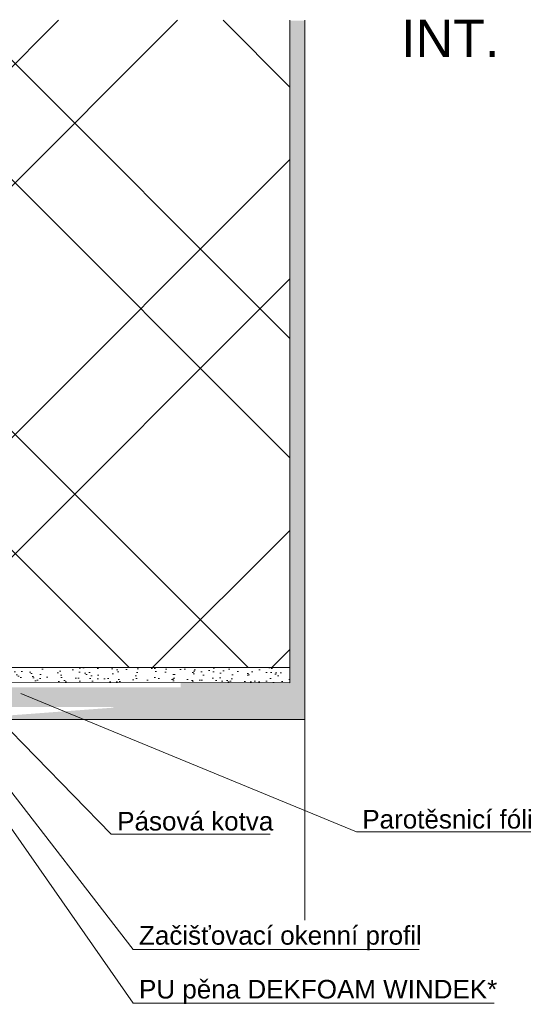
# Model space of a CAD drawing. Header units: millimetres. Extents: x -206567 to 17111, y -22400 to 134443.
# Tile 9 of 22: x -204580 to -204241, y 59902 to 60563. Entities that reach past the tile are written whole.
import ezdxf
from ezdxf.xclip import XClip

# ---------------------------------------------------------------- set-up
doc = ezdxf.new("R2010")
doc.units = ezdxf.units.MM
doc.header["$MEASUREMENT"] = 0
doc.header["$XCLIPFRAME"] = 0
for name, color, linetype in [('POHLED ZÁPADNÍ_1_DEK_KÓTY', 7, 'Continuous'), ('POHLED ZÁPADNÍ_1_DEK_SLABA', 7, 'Continuous'), ('POHLED ZÁPADNÍ_1_DEK_ŠRAFY', 7, 'Continuous')]:
    doc.layers.add(name, color=color, linetype=linetype)
doc.styles.add('GENEROVANÝ_STYL_1', font='txt')
pattern_1 = [(232.5, (-356701.6124, 36344.685), (-9.63411885, 0.3149668), [0, -7.6, 0, -8.5, 0, -8.125]), (262.5, (-356701.612, 36344.685), (14.1107303, 8.8488835), [0, -4.1, 0, -6.85, 0, -2.625]), (302.5, (-356701.612, 36350.835), (0.02829527, 15.5707093), [0, -2.5, 0, -9, 0, -11.75]), (312.5, (-356701.612, 36350.835), (4.3883778, 15.030633), [0, -1.25, 0, -5.9, 0, -6.75])]

# ---------------------------------------------------------------- blocks, each defined once
blk = doc.blocks.new('Kresba_1_1', base_point=(-208410.27, 58942.63))
at = {"layer": 'POHLED ZÁPADNÍ_1_DEK_KÓTY', "linetype": 'Continuous', "lineweight": 18}
blk.add_hatch(color=6, dxfattribs=at).paths.add_polyline_path([(-204579.46, 60108.43), (-204577.87, 60112.28), (-204590.22, 60115.12)])
at = {"layer": 'POHLED ZÁPADNÍ_1_DEK_ŠRAFY', "linetype": 'Continuous', "lineweight": 18}
h = blk.add_hatch(dxfattribs=at)
h.set_pattern_fill('ZDIVO2_0001', color=3, style=0, pattern_type=2)
h.set_pattern_definition([(45, (-356701.61, 36598.4), (-124.4508, 124.4508), []), (45, (-356621.61, 36598.4), (-124.4508, 124.4508), []), (135, (-356701.61, 36598.4), (124.4508, 124.4508), []), (135, (-356621.61, 36598.4), (124.4508, 124.4508), [])])
h.paths.add_polyline_path([(-204698.07, 60127.65), (-204498.7, 60127.65), (-204498.57, 60127.67), (-204498.57, 60129.39), (-204499, 60129.53), (-204498.57, 60129.82), (-204498.57, 60131.55), (-204499, 60131.68), (-204498.57, 60131.98), (-204498.57, 60133.7), (-204499, 60133.84), (-204498.57, 60134.13), (-204498.57, 60135.85), (-204499, 60135.99), (-204498.57, 60136.28), (-204498.57, 60138), (-204499, 60138.14), (-204498.57, 60138.43), (-204498.57, 60140.15), (-204499, 60140.29), (-204498.57, 60140.58), (-204498.57, 60142.3), (-204499, 60142.44), (-204498.57, 60142.73), (-204498.57, 60144.45), (-204499, 60144.59), (-204498.57, 60144.89), (-204498.57, 60146.61), (-204499, 60146.75), (-204498.57, 60147.04), (-204498.57, 60148.76), (-204499, 60148.9), (-204498.57, 60149.19), (-204498.57, 60150.91), (-204499, 60151.05), (-204498.57, 60151.34), (-204498.57, 60153.06), (-204499, 60153.2), (-204498.57, 60153.49), (-204498.57, 60155.21), (-204499, 60155.35), (-204498.57, 60155.64), (-204498.57, 60156.25), (-204498.45, 60157.38), (-204498.89, 60157.52), (-204498.45, 60157.81), (-204498.41, 60157.82), (-204498.24, 60159.57), (-204498.67, 60159.71), (-204498.24, 60160), (-204498.19, 60160.01), (-204498.02, 60161.76), (-204498.45, 60161.9), (-204498.02, 60162.19), (-204497.97, 60162.2), (-204497.79, 60164, -0.904988), (-204495.9, 60164), (-204495.76, 60162.6), (-204495.72, 60162.6), (-204495.29, 60162.46), (-204495.72, 60162.17), (-204495.55, 60160.48), (-204495.51, 60160.49), (-204495.08, 60160.35), (-204495.51, 60160.06), (-204495.34, 60158.36), (-204495.29, 60158.37), (-204494.86, 60158.23), (-204495.29, 60157.94), (-204495.13, 60156.25), (-204494.7, 60156.11), (-204495.13, 60155.82), (-204495.13, 60154.1), (-204494.7, 60153.96), (-204495.13, 60153.67), (-204495.13, 60151.95), (-204494.7, 60151.81), (-204495.13, 60151.52), (-204495.13, 60149.8), (-204494.7, 60149.66), (-204495.13, 60149.37), (-204495.13, 60147.64), (-204494.7, 60147.5), (-204495.13, 60147.21), (-204495.13, 60145.49), (-204494.7, 60145.35), (-204495.13, 60145.06), (-204495.13, 60143.34), (-204494.7, 60143.2), (-204495.13, 60142.91), (-204495.13, 60141.19), (-204494.7, 60141.05), (-204495.13, 60140.76), (-204495.13, 60139.04), (-204494.7, 60138.9), (-204495.13, 60138.61), (-204495.13, 60136.89), (-204494.7, 60136.75), (-204495.13, 60136.46), (-204495.13, 60134.73), (-204494.7, 60134.6), (-204495.13, 60134.3), (-204495.13, 60132.58), (-204494.7, 60132.44), (-204495.13, 60132.15), (-204495.13, 60130.43), (-204494.7, 60130.29), (-204495.13, 60130), (-204495.13, 60128.28), (-204494.7, 60128.14), (-204495.13, 60127.85), (-204495.13, 60127.65), (-204398.07, 60127.65), (-204398.07, 60562.2), (-204698.07, 60562.2), (-204698.07, 60433.42), (-204621.3, 60433.42, -0.146838), (-204617.73, 60431.99), (-204617.73, 60423.41, -0.146838), (-204621.3, 60421.98), (-204698.07, 60421.98)])
h = blk.add_hatch(dxfattribs=at)
h.set_pattern_fill('AR_SAND_0001', color=3, style=0, pattern_type=2)
h.set_pattern_definition(pattern_1)
h.paths.add_polyline_path([(-204626.07, 60114.48), (-204626.07, 60101.31), (-204517.02, 60101.31, -0.414214), (-204516.52, 60100.8), (-204623.57, 60092.8), (-204388.07, 60092.8), (-204388.07, 60562.01), (-204398.07, 60562.01), (-204398.09, 60117.47), (-204471.51, 60117.61), (-204471.51, 60114.47)])
h = blk.add_hatch(dxfattribs=at)
h.set_pattern_fill('AR_SAND_0001', color=3, style=0, pattern_type=2)
h.set_pattern_definition(pattern_1)
h.paths.add_polyline_path([(-204698.07, 60257.1), (-204708.07, 60257.1), (-204708.07, 60117.65), (-204499.4, 60117.65), (-204498.57, 60121.83), (-204498.57, 60122.94), (-204499, 60123.08), (-204498.57, 60123.37), (-204498.57, 60125.09), (-204499, 60125.23), (-204498.57, 60125.52), (-204498.57, 60127.24), (-204499, 60127.38), (-204498.57, 60127.67), (-204498.7, 60127.65), (-204698.07, 60127.65)])
h = blk.add_hatch(dxfattribs=at)
h.set_pattern_fill('AR_SAND_0001', color=3, style=0, pattern_type=2)
h.set_pattern_definition([(232.5, (-180772.37, 208994.647), (-9.63411885, 0.3149668), [0, -7.6, 0, -8.5, 0, -8.125]), (262.5, (-180772.37, 208994.647), (14.1107303, 8.8488835), [0, -4.1, 0, -6.85, 0, -2.625]), (302.5, (-180772.37, 209000.797), (0.02829527, 15.5707093), [0, -2.5, 0, -9, 0, -11.75]), (312.5, (-180772.37, 209000.797), (4.3883778, 15.030633), [0, -1.25, 0, -5.9, 0, -6.75])])
h.paths.add_polyline_path([(-204398.09, 60127.65), (-204495.13, 60127.65), (-204495.13, 60126.13), (-204494.7, 60125.99), (-204495.13, 60125.7), (-204495.13, 60123.98), (-204494.7, 60123.84), (-204495.13, 60123.55), (-204495.13, 60121.83), (-204494.29, 60117.65), (-204398.09, 60117.47)])
at = {"layer": 'POHLED ZÁPADNÍ_1_DEK_KÓTY', "color": 6, "linetype": 'Continuous', "lineweight": 18}
for p, q in [((-204578.66, 60110.35), (-204353.42, 60017.38)), ((-204643.38, 60103.06), (-204503.39, 59902.31)), ((-204607.69, 60107.57), (-204518.03, 60015.91)), ((-204615.92, 60083.91), (-204503.39, 59938.44)), ((-204353.42, 60017.38), (-204351.42, 60017.38)), ((-204351.42, 60017.38), (-204134.17, 60017.38)), ((-204518.03, 60015.91), (-204516.03, 60015.91)), ((-204516.03, 60015.91), (-204411.38, 60015.91)), ((-204503.39, 59938.44), (-204501.39, 59938.44)), ((-204501.39, 59938.44), (-204311.14, 59938.44)), ((-204503.39, 59902.31), (-204501.39, 59902.31)), ((-204501.39, 59902.31), (-204260.89, 59902.31))]:
    blk.add_line(p, q, dxfattribs=at)
at = {"layer": 'POHLED ZÁPADNÍ_1_DEK_SLABA', "color": 153, "linetype": 'Continuous', "lineweight": 18}
for p, q in [((-204398.09, 60117.47), (-204398.07, 60562.01)), ((-204398.07, 60127.65), (-204398.07, 60562.2)), ((-204388.07, 60127.65), (-204388.07, 60562.2)), ((-204388.07, 60089.48), (-204388.07, 60562.01)), ((-204698.07, 60127.65), (-204398.07, 60127.65)), ((-204708.07, 60117.65), (-204398.09, 60117.47)), ((-204626.07, 60092.8), (-204388.07, 60092.8)), ((-204388.07, 59958.16), (-204388.07, 60089.48))]:
    blk.add_line(p, q, dxfattribs=at)
at = {"layer": 'POHLED ZÁPADNÍ_1_DEK_KÓTY', "color": 6, "linetype": 'Continuous', "lineweight": 18, "style": 'GENEROVANÝ_STYL_1'}
for s, insert, char_height, attachment_point in [('\\A1;{\\pql;\\fArial|b0|i0|c238|p38;INT.}', (-204323.34, 60537.63), 25, 7), ('\\A1;{\\pql;\\fArial|b0|i0|c238|p38;Pásová kotva}', (-204514.03, 60030.85), 12.5, 1), ('\\A1;{\\pql;\\fArial|b0|i0|c238|p38;Parotěsnicí fólie interiérová*}', (-204349.42, 60032.16), 12.5, 1), ('\\A1;{\\pql;\\fArial|b0|i0|c238|p38;Začišťovací okenní profil}', (-204499.39, 59954.19), 12.5, 1), ('\\A1;{\\pql;\\fArial|b0|i0|c238|p38;PU pěna DEKFOAM WINDEK*}', (-204499.39, 59918.06), 12.5, 1)]:
    blk.add_mtext(s, dxfattribs=dict(at, insert=insert, char_height=char_height, attachment_point=attachment_point))

msp = doc.modelspace()

# ---------------------------------------------------------------- block references
at = {"color": 9, "linetype": 'Continuous', "lineweight": 13}
ref = msp.add_blockref('Kresba_1_1', (-208410.27, 58942.63), dxfattribs=at)
XClip(ref).set_block_clipping_path([(-206567.14210569, 55861.3404148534), (-203471.9827919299, 63468.7317322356)])

doc.saveas('drawing.dxf')
